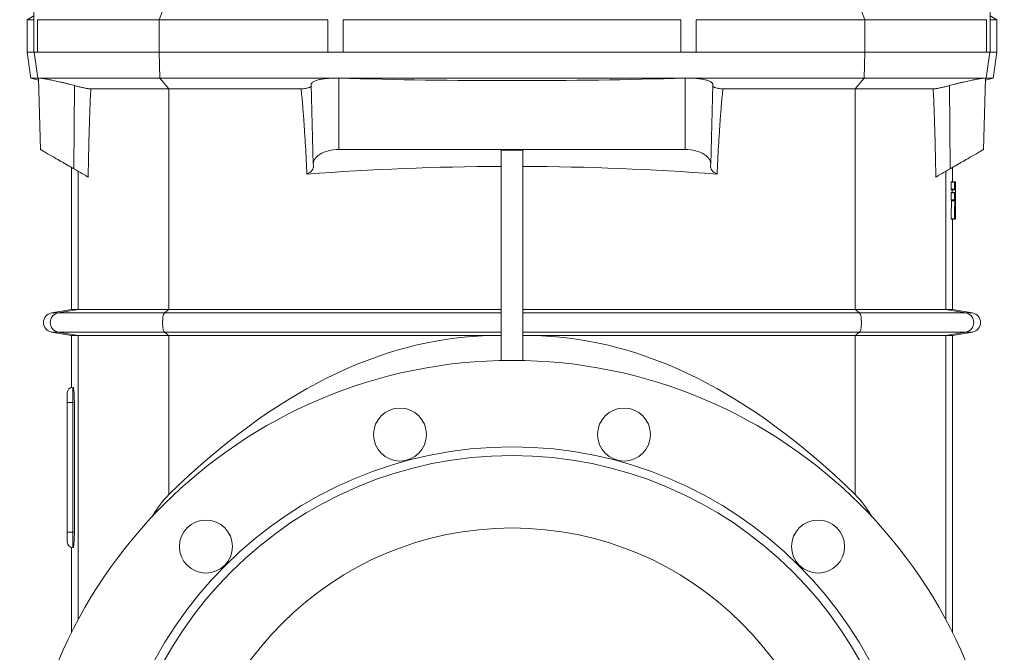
# Model space of a CAD drawing. Header units: millimetres. Extents: x -542 to 561, y 3 to 1490.
# Tile 7 of 8: x 106 to 561, y 892 to 1184. Entities that reach past the tile are written whole.
import ezdxf

# ---------------------------------------------------------------- set-up
doc = ezdxf.new("R2010")
doc.units = ezdxf.units.MM

msp = doc.modelspace()

# ---------------------------------------------------------------- linework, layer by layer
at = {"color": 7, "linetype": 'Continuous', "lineweight": 15}
for p, q in [((112.47, 1202.34), (112.47, 1169.34)), ((554.47, 1169.34), (554.47, 1202.34)), ((112.47, 1186.07), (109.47, 1184.34)), ((109.47, 1184.34), (109.47, 1169.34)), ((112.47, 1184.34), (109.47, 1184.34)), ((170.36, 1184.34), (114.14, 1184.34)), ((114.14, 1184.34), (114.14, 1169.34)), ((248.31, 1184.34), (170.36, 1184.34)), ((248.31, 1169.34), (248.31, 1184.34)), ((411.52, 1184.34), (255.42, 1184.34)), ((255.42, 1184.34), (255.42, 1169.34)), ((411.52, 1169.34), (411.52, 1184.34)), ((418.63, 1184.34), (418.63, 1169.34)), ((496.58, 1184.34), (418.63, 1184.34)), ((552.8, 1184.34), (496.58, 1184.34)), ((552.8, 1169.34), (552.8, 1184.34)), ((557.47, 1184.34), (554.47, 1186.07)), ((557.47, 1184.34), (554.47, 1184.34)), ((557.47, 1169.34), (557.47, 1184.34)), ((109.47, 1169.34), (111.16, 1157.34)), ((112.47, 1169.34), (109.47, 1169.34)), ((112.47, 1169.34), (114.14, 1169.34)), ((170.36, 1169.34), (114.14, 1169.34)), ((248.31, 1169.34), (170.36, 1169.34)), ((248.31, 1169.34), (255.42, 1169.34)), ((411.52, 1169.34), (255.42, 1169.34)), ((411.52, 1169.34), (418.63, 1169.34)), ((496.58, 1169.34), (418.63, 1169.34)), ((496.58, 1169.34), (552.8, 1169.34)), ((552.8, 1169.34), (554.47, 1169.34)), ((557.47, 1169.34), (554.47, 1169.34)), ((555.78, 1157.34), (557.47, 1169.34)), ((111.16, 1157.34), (114.68, 1156.4)), ((111.16, 1157.34), (114.33, 1157.34)), ((114.88, 1157.34), (114.33, 1157.34)), ((114.65, 1157.29), (115.52, 1124.34)), ((170.73, 1157.34), (114.88, 1157.34)), ((252.05, 1157.34), (170.73, 1157.34)), ((414.89, 1157.34), (252.05, 1157.34)), ((252.05, 1157.34), (253.47, 1157.32)), ((414.89, 1157.34), (413.47, 1157.32)), ((414.89, 1157.34), (496.21, 1157.34)), ((496.21, 1157.34), (552.06, 1157.34)), ((551.42, 1124.34), (552.29, 1157.29)), ((552.06, 1157.34), (552.61, 1157.34)), ((552.26, 1156.4), (555.78, 1157.34)), ((555.78, 1157.34), (552.61, 1157.34)), ((174.88, 1152.3), (138.83, 1152.3)), ((235.94, 1152.3), (174.88, 1152.3)), ((240.66, 1154.3), (241.63, 1117.4)), ((425.31, 1117.4), (426.28, 1154.3)), ((431, 1152.3), (492.06, 1152.3)), ((492.06, 1152.3), (528.11, 1152.3)), ((413.47, 1124.34), (253.47, 1124.34)), ((328.47, 1124.04), (338.47, 1124.04)), ((328.47, 1124.04), (328.47, 1026.79)), ((338.47, 1124.04), (338.47, 1026.79)), ((129.97, 1116), (129.97, 1050.41)), ((536.97, 1109.34), (536.97, 1116)), ((536.44, 1109.16), (536.44, 1105.92)), ((536.44, 1109.16), (537.94, 1109.16)), ((536.44, 1105.92), (537.94, 1105.92)), ((536.45, 1109.34), (537.95, 1109.34)), ((536.45, 1105.74), (537.95, 1105.74)), ((537.94, 1109.16), (537.94, 1105.92)), ((537.95, 1109.34), (538.43, 1109.34)), ((537.95, 1105.74), (538.37, 1105.74)), ((536.44, 1104.23), (536.44, 1100.99)), ((536.44, 1104.23), (537.94, 1104.23)), ((536.45, 1104.41), (537.95, 1104.41)), ((536.88, 1105.63), (536.89, 1104.41)), ((536.88, 1105.63), (538.38, 1105.63)), ((537.94, 1104.23), (537.94, 1100.99)), ((537.95, 1104.41), (538.35, 1104.41)), ((536.44, 1100.99), (537.94, 1100.99)), ((536.45, 1100.81), (537.95, 1100.81)), ((536.58, 1100.57), (538.08, 1100.57)), ((537.95, 1100.81), (538.07, 1100.81)), ((538.21, 1098.16), (538.31, 1098.16)), ((538.22, 1097.91), (538.31, 1097.91)), ((538.47, 1092.06), (538.47, 1097.77)), ((536.38, 1092.31), (537.88, 1092.31)), ((536.39, 1092.06), (537.89, 1092.06)), ((536.97, 1050.41), (536.97, 1092.06)), ((537.89, 1092.06), (538.09, 1092.06)), ((538.1, 1092.17), (538.38, 1092.17)), ((538.14, 1092.06), (538.39, 1092.06)), ((538.15, 1094.58), (538.35, 1094.58)), ((538.15, 1094.47), (538.36, 1094.47)), ((538.39, 1092.06), (538.45, 1092.06)), ((538.47, 1092.06), (538.47, 1092.06)), ((129.97, 1050.41), (120.69, 1048.77)), ((129.97, 1050.41), (132.95, 1050.41)), ((132.95, 1050.41), (174.88, 1050.41)), ((174.88, 1050.41), (328.47, 1050.41)), ((338.47, 1050.41), (492.06, 1050.41)), ((533.99, 1050.41), (492.06, 1050.41)), ((536.97, 1050.41), (533.99, 1050.41)), ((546.25, 1048.77), (536.97, 1050.41)), ((120.69, 1039.91), (129.97, 1038.27)), ((129.97, 1038.27), (129.97, 1014.29)), ((132.95, 1038.27), (129.97, 1038.27)), ((174.88, 1038.27), (132.95, 1038.27)), ((322.2, 1038.27), (174.88, 1038.27)), ((344.74, 1038.27), (492.06, 1038.27)), ((492.06, 1038.27), (533.99, 1038.27)), ((533.99, 1038.27), (536.97, 1038.27)), ((536.97, 1038.27), (546.25, 1039.91)), ((536.97, 901.05), (536.97, 1038.27)), ((127.97, 1011.84), (127.97, 1007.34)), ((130.66, 1014.34), (130.47, 1014.34)), ((127.97, 1007.34), (127.97, 947.34)), ((131.23, 1007.34), (131.23, 947.34)), ((127.97, 947.34), (127.97, 942.84)), ((129.97, 940.39), (129.97, 901.05)), ((130.66, 940.34), (130.47, 940.34))]:
    msp.add_line(p, q, dxfattribs=at)
at = {"color": 8, "linetype": 'Continuous', "lineweight": 0}
for p, q in [((170.36, 1184.34), (173.16, 1191.68)), ((496.58, 1184.34), (493.78, 1191.68)), ((170.36, 1184.34), (170.36, 1169.34)), ((496.58, 1184.34), (496.58, 1169.34)), ((114.33, 1157.34), (112.66, 1169.34)), ((170.73, 1157.34), (170.36, 1169.34)), ((496.21, 1157.34), (496.58, 1169.34)), ((552.61, 1157.34), (554.28, 1169.34)), ((114.65, 1157.26), (114.33, 1157.34)), ((174.88, 1152.3), (170.73, 1157.34)), ((253.47, 1124.34), (253.47, 1157.32)), ((413.47, 1124.34), (413.47, 1157.32)), ((492.06, 1152.3), (496.21, 1157.34)), ((552.29, 1157.26), (552.61, 1157.34)), ((130.95, 1115.43), (131.25, 1153.88)), ((174.88, 1050.41), (174.88, 1152.3)), ((492.06, 1050.41), (492.06, 1152.3)), ((535.99, 1115.43), (535.69, 1153.88)), ((132.95, 1050.41), (132.95, 1114.28)), ((533.99, 1050.41), (533.99, 1114.28)), ((120.69, 1048.77), (123.77, 1048.77)), ((123.77, 1048.77), (132.95, 1050.41)), ((123.77, 1048.77), (172.83, 1048.77)), ((172.83, 1048.77), (174.88, 1050.41)), ((172.83, 1048.77), (328.47, 1048.77)), ((338.47, 1048.77), (494.11, 1048.77)), ((494.11, 1048.77), (492.06, 1050.41)), ((543.17, 1048.77), (494.11, 1048.77)), ((543.17, 1048.77), (533.99, 1050.41)), ((546.25, 1048.77), (543.17, 1048.77)), ((120.69, 1039.91), (123.77, 1039.91)), ((123.77, 1039.91), (172.83, 1039.91)), ((132.95, 1038.27), (123.77, 1039.91)), ((132.95, 906.81), (132.95, 1038.27)), ((172.83, 1039.91), (328.47, 1039.91)), ((174.88, 1038.27), (172.83, 1039.91)), ((174.88, 964.79), (174.88, 1038.27)), ((338.47, 1039.91), (494.11, 1039.91)), ((492.06, 1038.27), (494.11, 1039.91)), ((492.06, 964.79), (492.06, 1038.27)), ((543.17, 1039.91), (494.11, 1039.91)), ((533.99, 1038.27), (543.17, 1039.91)), ((533.99, 906.81), (533.99, 1038.27)), ((546.25, 1039.91), (543.17, 1039.91)), ((130.47, 1007.34), (130.47, 1014.34)), ((130.47, 1007.34), (127.97, 1007.34)), ((130.47, 947.34), (130.47, 1007.34)), ((131.23, 1007.34), (130.47, 1007.34)), ((130.47, 947.34), (127.97, 947.34)), ((130.47, 940.34), (130.47, 947.34)), ((131.23, 947.34), (130.47, 947.34))]:
    msp.add_line(p, q, dxfattribs=at)
at = {"color": 7, "linetype": 'Continuous', "lineweight": 15, "flags": 128}
for points in [[(115.52, 1124.34), (115.53, 1124.34), (115.59, 1124.3), (115.69, 1124.24), (115.85, 1124.15), (116.04, 1124.04), (116.29, 1123.9), (116.58, 1123.73), (116.91, 1123.54), (117.28, 1123.32), (117.69, 1123.09), (118.14, 1122.83), (118.63, 1122.54), (119.16, 1122.24), (119.71, 1121.92), (120.3, 1121.58), (120.91, 1121.23), (121.56, 1120.86), (122.22, 1120.47), (122.9, 1120.08), (123.61, 1119.67), (124.32, 1119.26), (125.05, 1118.84), (125.79, 1118.41), (126.53, 1117.98), (127.28, 1117.55), (128.03, 1117.12), (128.77, 1116.69), (129.51, 1116.27), (130.24, 1115.84), (130.95, 1115.43)], [(551.42, 1124.34), (551.41, 1124.34), (551.35, 1124.3), (551.25, 1124.24), (551.09, 1124.15), (550.9, 1124.04), (550.65, 1123.9), (550.36, 1123.73), (550.03, 1123.54), (549.66, 1123.32), (549.25, 1123.09), (548.8, 1122.83), (548.31, 1122.54), (547.78, 1122.24), (547.23, 1121.92), (546.64, 1121.58), (546.03, 1121.23), (545.38, 1120.86), (544.72, 1120.47), (544.04, 1120.08), (543.33, 1119.67), (542.62, 1119.26), (541.89, 1118.84), (541.15, 1118.41), (540.41, 1117.98), (539.66, 1117.55), (538.91, 1117.12), (538.17, 1116.69), (537.43, 1116.27), (536.7, 1115.84), (535.99, 1115.43)], [(130.95, 1115.43), (131.56, 1115.08), (132.17, 1114.73), (132.79, 1114.37), (133.42, 1114.01), (134.04, 1113.65), (134.67, 1113.29), (135.28, 1112.93), (135.89, 1112.58), (136.48, 1112.24), (137.05, 1111.91), (137.61, 1111.59)], [(535.99, 1115.43), (535.38, 1115.08), (534.77, 1114.73), (534.15, 1114.37), (533.52, 1114.01), (532.9, 1113.65), (532.27, 1113.29), (531.66, 1112.93), (531.05, 1112.58), (530.46, 1112.24), (529.89, 1111.91), (529.33, 1111.59)]]:
    msp.add_lwpolyline(points, dxfattribs=at)
at = {"color": 8, "linetype": 'Continuous', "lineweight": 0, "flags": 128}
for points in [[(172.83, 1039.91), (172.72, 1040.03), (172.62, 1040.19), (172.52, 1040.41), (172.43, 1040.68), (172.34, 1041), (172.26, 1041.35), (172.19, 1041.75), (172.14, 1042.17), (172.09, 1042.63), (172.05, 1043.1), (172.03, 1043.59), (172.01, 1044.09), (172.01, 1044.59), (172.03, 1045.09), (172.05, 1045.58), (172.09, 1046.06), (172.14, 1046.51), (172.19, 1046.94), (172.26, 1047.33), (172.34, 1047.69), (172.43, 1048), (172.52, 1048.27), (172.62, 1048.49), (172.72, 1048.66), (172.83, 1048.77)], [(494.11, 1039.91), (494.22, 1040.03), (494.32, 1040.19), (494.42, 1040.41), (494.51, 1040.68), (494.6, 1041), (494.68, 1041.35), (494.75, 1041.75), (494.8, 1042.17), (494.85, 1042.63), (494.89, 1043.1), (494.91, 1043.59), (494.93, 1044.09), (494.93, 1044.59), (494.91, 1045.09), (494.89, 1045.58), (494.85, 1046.06), (494.8, 1046.51), (494.75, 1046.94), (494.68, 1047.33), (494.6, 1047.69), (494.51, 1048), (494.42, 1048.27), (494.32, 1048.49), (494.22, 1048.66), (494.11, 1048.77)]]:
    msp.add_lwpolyline(points, dxfattribs=at)
at = {"color": 7, "linetype": 'Continuous', "lineweight": 15}
for centre, radius in [((333.47, 799.34), 227.5), ((281.71, 992.53), 12.25), ((385.23, 992.53), 12.25), ((333.47, 799.34), 187.5), ((333.47, 799.34), 183.5), ((192.05, 940.76), 12.25), ((474.89, 940.76), 12.25), ((333.47, 799.34), 150)]:
    msp.add_circle(centre, radius, dxfattribs=at)
for centre, radius, start, end in [((121.47, 1044.34), 4.5, 100, 260), ((545.47, 1044.34), 4.5, 280, 80), ((130.47, 1011.84), 2.5, 90, 180), ((130.47, 942.84), 2.5, 180, 270)]:
    msp.add_arc(centre, radius, start, end, dxfattribs=at)
at = {"color": 8, "linetype": 'Continuous', "lineweight": 0}
for centre, start, end in [((124.59, 1044.34), 100.4856, 259.5144), ((542.35, 1044.34), 280.4856, 79.5144)]:
    msp.add_arc(centre, 4.51, start, end, dxfattribs=at)
at = {"color": 7, "linetype": 'Continuous', "lineweight": 15}
for centre, major_axis, ratio, start_param, end_param in [((253.47, 1117.5), (11.84, 0), 0.577416, 1.570796, 3.226763), ((413.47, 1117.5), (11.84, 0), 0.577416, 6.198015, 7.853982), ((233.63, 1116.53), (8.07, 0), 0.577416, 5.397278, 6.368356), ((333.47, 701.13), (719.5, 0), 0.57735, 1.577746, 1.702849), ((333.47, 701.13), (719.5, 0), 0.57735, 1.438743, 1.563847), ((433.31, 1116.53), (8.07, 0), 0.577416, 3.056422, 4.0275), ((333.47, -2207.24), (-6.76, 3245.58), 0.221676, 0.006264, 0.212844), ((333.47, -2207.24), (6.76, 3245.58), 0.221676, 6.070341, 6.276921), ((186.89, 724.52), (-0.51, 245.84), 0.221676, 0.212844, 0.357843), ((480.05, 724.52), (0.51, 245.84), 0.221676, 5.925342, 6.070341)]:
    msp.add_ellipse(centre, major_axis=major_axis, ratio=ratio, start_param=start_param, end_param=end_param, dxfattribs=at)
for points, knots in [([(114.68, 1157.29), (114.67, 1157.3), (114.65, 1157.32), (114.73, 1157.34), (114.83, 1157.34), (114.88, 1157.34)], [0, 0, 0, 0, 0.24929, 0.623644, 1, 1, 1, 1]), ([(114.88, 1157.34), (114.97, 1157.34), (115.14, 1157.34), (115.55, 1157.29), (116.11, 1157.22), (116.83, 1157.12), (117.68, 1156.98), (118.64, 1156.8), (119.71, 1156.6), (120.87, 1156.37), (122.12, 1156.11), (123.43, 1155.83), (124.8, 1155.52), (126.21, 1155.19), (127.64, 1154.84), (128.97, 1154.5), (130.17, 1154.18), (130.89, 1153.98), (131.25, 1153.88)], [0, 0, 0, 0, 0.054847, 0.109693, 0.173614, 0.237737, 0.301662, 0.36603, 0.4306, 0.494975, 0.56053, 0.626287, 0.69185, 0.759053, 0.826463, 0.893672, 0.946836, 1, 1, 1, 1]), ([(240.68, 1154.3), (240.68, 1154.35), (240.65, 1154.53), (240.79, 1154.84), (241.09, 1155.21), (241.57, 1155.57), (242.21, 1155.91), (243, 1156.22), (243.93, 1156.49), (244.99, 1156.74), (246.14, 1156.94), (247.39, 1157.1), (248.7, 1157.23), (249.93, 1157.3), (251.05, 1157.34), (251.72, 1157.34), (252.05, 1157.34)], [0, 0, 0, 0, 0.03115, 0.111224, 0.191043, 0.271047, 0.35131, 0.431301, 0.509789, 0.588538, 0.667012, 0.742883, 0.819006, 0.894869, 0.947435, 1, 1, 1, 1]), ([(253.47, 1157.32), (280.13, 1156.54), (306.8, 1156.15), (360.14, 1156.15), (386.81, 1156.54), (413.47, 1157.32)], [0, 0, 0, 0, 0.5, 0.5, 1, 1, 1, 1]), ([(426.27, 1154.3), (426.27, 1154.31), (426.29, 1154.43), (426.23, 1154.64), (426.09, 1154.93), (425.84, 1155.21), (425.5, 1155.48), (425.07, 1155.74), (424.54, 1155.98), (423.93, 1156.21), (423.25, 1156.42), (422.51, 1156.61), (421.68, 1156.79), (420.8, 1156.94), (419.88, 1157.06), (418.92, 1157.17), (417.91, 1157.25), (416.9, 1157.3), (415.89, 1157.34), (415.22, 1157.34), (414.89, 1157.34)], [0, 0, 0, 0, 0.0104, 0.069484, 0.130261, 0.191038, 0.250213, 0.309387, 0.370346, 0.431304, 0.489334, 0.547363, 0.607196, 0.667027, 0.723132, 0.779235, 0.837066, 0.894896, 0.947275, 1, 1, 1, 1]), ([(552.06, 1157.34), (551.97, 1157.34), (551.8, 1157.34), (551.39, 1157.29), (550.83, 1157.22), (550.11, 1157.12), (549.26, 1156.98), (548.3, 1156.8), (547.23, 1156.6), (546.07, 1156.37), (544.82, 1156.11), (543.51, 1155.83), (542.14, 1155.52), (540.73, 1155.19), (539.3, 1154.84), (537.97, 1154.5), (536.77, 1154.18), (536.05, 1153.98), (535.69, 1153.88)], [0, 0, 0, 0, 0.054847, 0.109693, 0.173614, 0.237737, 0.301662, 0.36603, 0.4306, 0.494975, 0.56053, 0.626287, 0.69185, 0.759053, 0.826463, 0.893672, 0.946836, 1, 1, 1, 1]), ([(552.26, 1157.29), (552.27, 1157.3), (552.29, 1157.32), (552.21, 1157.34), (552.11, 1157.34), (552.06, 1157.34)], [0, 0, 0, 0, 0.24929, 0.623644, 1, 1, 1, 1]), ([(131.25, 1153.88), (131.6, 1153.79), (132.28, 1153.6), (133.27, 1153.35), (134.18, 1153.13), (134.99, 1152.95), (135.78, 1152.78), (136.54, 1152.63), (137.25, 1152.51), (137.87, 1152.41), (138.4, 1152.34), (138.69, 1152.32), (138.83, 1152.3)], [0, 0, 0, 0, 0.12923, 0.258455, 0.357433, 0.456735, 0.555694, 0.652514, 0.749661, 0.846459, 0.923231, 1, 1, 1, 1]), ([(137.61, 1111.59), (137.7, 1116.31), (137.85, 1123.24), (138.08, 1132.39), (138.26, 1138.3), (138.42, 1143.46), (138.59, 1147.89), (138.75, 1150.83), (138.83, 1152.3)], [0, 0, 0, 0, 0.3472097, 0.51035, 0.6734892, 0.7823367, 0.8911822, 1, 1, 1, 1]), ([(235.94, 1152.3), (236.3, 1152.33), (237.03, 1152.38), (238.01, 1152.52), (238.87, 1152.7), (239.59, 1152.91), (240.14, 1153.17), (240.53, 1153.44), (240.63, 1153.63), (240.68, 1153.72)], [0, 0, 0, 0, 0.143338, 0.286691, 0.430112, 0.573554, 0.720159, 0.866784, 1, 1, 1, 1]), ([(235.94, 1152.3), (236.08, 1151.17), (236.36, 1148.9), (236.78, 1144.36), (237.22, 1138.8), (237.66, 1132.23), (238.18, 1123.65), (238.51, 1117.21), (238.73, 1112.92)], [0, 0, 0, 0, 0.086679, 0.173366, 0.346915, 0.510174, 0.673435, 1, 1, 1, 1]), ([(431, 1152.3), (430.64, 1152.33), (429.91, 1152.38), (428.93, 1152.52), (428.07, 1152.7), (427.35, 1152.91), (426.8, 1153.17), (426.41, 1153.44), (426.31, 1153.63), (426.26, 1153.72)], [0, 0, 0, 0, 0.143338, 0.286691, 0.430112, 0.573554, 0.720159, 0.866784, 1, 1, 1, 1]), ([(431, 1152.3), (430.86, 1151.17), (430.58, 1148.9), (430.16, 1144.36), (429.72, 1138.8), (429.28, 1132.23), (428.76, 1123.65), (428.43, 1117.21), (428.21, 1112.92)], [0, 0, 0, 0, 0.086679, 0.173366, 0.346915, 0.510174, 0.673435, 1, 1, 1, 1]), ([(535.69, 1153.88), (535.34, 1153.79), (534.66, 1153.6), (533.67, 1153.35), (532.76, 1153.13), (531.95, 1152.95), (531.16, 1152.78), (530.4, 1152.63), (529.69, 1152.51), (529.07, 1152.41), (528.54, 1152.34), (528.25, 1152.32), (528.11, 1152.3)], [0, 0, 0, 0, 0.12923, 0.258455, 0.357433, 0.456735, 0.555694, 0.652514, 0.749661, 0.846459, 0.923231, 1, 1, 1, 1]), ([(529.33, 1111.59), (529.23, 1116.31), (529.09, 1123.24), (528.86, 1132.39), (528.68, 1138.3), (528.52, 1143.46), (528.35, 1147.89), (528.19, 1150.83), (528.11, 1152.3)], [0, 0, 0, 0, 0.3472097, 0.51035, 0.6734892, 0.7823367, 0.8911822, 1, 1, 1, 1]), ([(536.45, 1109.34), (536.45, 1109.34), (536.45, 1109.34), (536.45, 1109.32), (536.44, 1109.31), (536.44, 1109.26), (536.44, 1109.21), (536.44, 1109.16)], [0, 0, 0, 0, 0.25, 0.25, 0.5, 0.5, 1, 1, 1, 1]), ([(536.44, 1105.92), (536.44, 1105.9), (536.44, 1105.87), (536.44, 1105.83), (536.44, 1105.81), (536.45, 1105.76), (536.45, 1105.74), (536.45, 1105.74)], [0, 0, 0, 0, 0.25, 0.25, 0.5, 0.5, 1, 1, 1, 1]), ([(537.95, 1109.34), (537.95, 1109.34), (537.95, 1109.34), (537.94, 1109.32), (537.94, 1109.29), (537.94, 1109.26), (537.94, 1109.23), (537.94, 1109.2), (537.94, 1109.17), (537.94, 1109.16)], [0, 0, 0, 0, 0.170804, 0.333857, 0.500564, 0.624126, 0.750465, 0.873276, 1, 1, 1, 1]), ([(537.94, 1105.92), (537.94, 1105.91), (537.94, 1105.88), (537.94, 1105.83), (537.94, 1105.8), (537.94, 1105.77), (537.94, 1105.76), (537.95, 1105.74), (537.95, 1105.74), (537.95, 1105.74)], [0, 0, 0, 0, 0.169956, 0.332415, 0.498905, 0.62259, 0.749293, 0.872632, 1, 1, 1, 1]), ([(538.37, 1105.74), (538.37, 1105.74), (538.37, 1105.74), (538.38, 1105.73), (538.38, 1105.71), (538.38, 1105.68), (538.38, 1105.65), (538.38, 1105.63)], [0, 0, 0, 0, 0.170736, 0.335662, 0.500931, 0.748641, 1, 1, 1, 1]), ([(538.43, 1109.23), (538.43, 1109.24), (538.43, 1109.26), (538.43, 1109.29), (538.43, 1109.32), (538.43, 1109.34), (538.43, 1109.34), (538.43, 1109.34)], [0, 0, 0, 0, 0.170066, 0.334554, 0.499668, 0.747712, 1, 1, 1, 1]), ([(536.45, 1104.41), (536.45, 1104.41), (536.45, 1104.41), (536.45, 1104.39), (536.44, 1104.38), (536.44, 1104.33), (536.44, 1104.28), (536.44, 1104.23)], [0, 0, 0, 0, 0.25, 0.25, 0.5, 0.5, 1, 1, 1, 1]), ([(537.95, 1104.41), (537.95, 1104.41), (537.95, 1104.41), (537.94, 1104.39), (537.94, 1104.37), (537.94, 1104.33), (537.94, 1104.3), (537.94, 1104.27), (537.94, 1104.25), (537.94, 1104.23)], [0, 0, 0, 0, 0.170804, 0.333857, 0.500564, 0.624126, 0.750465, 0.873276, 1, 1, 1, 1]), ([(538.35, 1104.3), (538.35, 1104.31), (538.35, 1104.34), (538.35, 1104.36), (538.35, 1104.39), (538.35, 1104.41), (538.35, 1104.41), (538.35, 1104.41)], [0, 0, 0, 0, 0.170066, 0.334554, 0.499668, 0.747712, 1, 1, 1, 1]), ([(536.44, 1100.99), (536.44, 1100.97), (536.44, 1100.95), (536.44, 1100.9), (536.44, 1100.88), (536.45, 1100.83), (536.45, 1100.81), (536.45, 1100.81)], [0, 0, 0, 0, 0.25, 0.25, 0.5, 0.5, 1, 1, 1, 1]), ([(536.57, 1100.81), (536.57, 1100.81), (536.57, 1100.81), (536.58, 1100.78), (536.58, 1100.76), (536.58, 1100.69), (536.58, 1100.62), (536.58, 1100.57)], [0, 0, 0, 0, 0.25, 0.25, 0.5, 0.5, 1, 1, 1, 1]), ([(537.94, 1100.99), (537.94, 1100.98), (537.94, 1100.95), (537.94, 1100.9), (537.94, 1100.87), (537.94, 1100.84), (537.94, 1100.83), (537.95, 1100.82), (537.95, 1100.81), (537.95, 1100.81)], [0, 0, 0, 0, 0.169956, 0.332415, 0.498905, 0.62259, 0.749293, 0.872632, 1, 1, 1, 1]), ([(538.07, 1100.81), (538.07, 1100.81), (538.07, 1100.81), (538.07, 1100.79), (538.08, 1100.74), (538.08, 1100.67), (538.08, 1100.61), (538.08, 1100.58), (538.08, 1100.57)], [0, 0, 0, 0, 0.1274279, 0.2515187, 0.5007851, 0.7494901, 0.8727157, 1, 1, 1, 1]), ([(538.22, 1097.91), (538.22, 1097.91), (538.22, 1097.94), (538.21, 1098.02), (538.21, 1098.05), (538.21, 1098.1), (538.21, 1098.13), (538.21, 1098.16)], [0, 0, 0, 0, 0.5, 0.5, 0.75, 0.75, 1, 1, 1, 1]), ([(538.26, 1100.95), (538.26, 1100.98), (538.26, 1101.01), (538.26, 1101.05), (538.26, 1101.06), (538.27, 1101.06), (538.27, 1101.05), (538.27, 1101.01), (538.27, 1100.98), (538.27, 1100.95)], [0, 0, 0, 0, 0.25, 0.25, 0.5, 0.5, 0.75, 0.75, 1, 1, 1, 1]), ([(538.31, 1098.16), (538.31, 1098.11), (538.31, 1098.04), (538.31, 1097.97), (538.31, 1097.95), (538.31, 1097.92), (538.31, 1097.91), (538.31, 1097.91)], [0, 0, 0, 0, 0.5, 0.5, 0.75, 0.75, 1, 1, 1, 1]), ([(538.47, 1097.8), (538.47, 1097.79), (538.47, 1097.77), (538.47, 1097.77), (538.47, 1097.77), (538.47, 1097.8), (538.47, 1097.83), (538.47, 1097.86), (538.47, 1097.88)], [0, 0, 0, 0, 0.165704, 0.333727, 0.49945, 0.66731, 0.831052, 1, 1, 1, 1]), ([(536.38, 1092.31), (536.38, 1092.28), (536.38, 1092.25), (536.38, 1092.2), (536.38, 1092.17), (536.38, 1092.09), (536.39, 1092.06), (536.39, 1092.06)], [0, 0, 0, 0, 0.25, 0.25, 0.5, 0.5, 1, 1, 1, 1]), ([(537.88, 1092.31), (537.88, 1092.3), (537.88, 1092.27), (537.88, 1092.21), (537.88, 1092.14), (537.88, 1092.09), (537.89, 1092.07), (537.89, 1092.06), (537.89, 1092.06)], [0, 0, 0, 0, 0.126827, 0.25036, 0.499066, 0.748332, 0.872113, 1, 1, 1, 1]), ([(538.09, 1092.06), (538.09, 1092.06), (538.09, 1092.06), (538.09, 1092.08), (538.1, 1092.09), (538.1, 1092.13), (538.1, 1092.16), (538.1, 1092.17)], [0, 0, 0, 0, 0.1707364, 0.3356615, 0.5009306, 0.7486409, 1, 1, 1, 1]), ([(538.15, 1094.47), (538.15, 1094.48), (538.15, 1094.5), (538.15, 1094.53), (538.15, 1094.56), (538.15, 1094.58), (538.15, 1094.58), (538.15, 1094.58)], [0, 0, 0, 0, 0.1700662, 0.3345544, 0.4996681, 0.7477116, 1, 1, 1, 1]), ([(538.35, 1094.58), (538.35, 1094.58), (538.36, 1094.58), (538.36, 1094.57), (538.36, 1094.55), (538.36, 1094.52), (538.36, 1094.49), (538.36, 1094.47)], [0, 0, 0, 0, 0.1707364, 0.3356615, 0.5009306, 0.7486409, 1, 1, 1, 1]), ([(538.38, 1092.17), (538.38, 1092.16), (538.38, 1092.14), (538.39, 1092.11), (538.39, 1092.09), (538.39, 1092.07), (538.39, 1092.06), (538.39, 1092.06)], [0, 0, 0, 0, 0.1700662, 0.3345544, 0.4996681, 0.7477116, 1, 1, 1, 1]), ([(538.45, 1092.06), (538.45, 1092.06), (538.45, 1092.07), (538.45, 1092.09), (538.45, 1092.14), (538.45, 1092.21), (538.45, 1092.27), (538.45, 1092.3), (538.45, 1092.31)], [0, 0, 0, 0, 0.1274279, 0.2515187, 0.5007851, 0.7494901, 0.8727157, 1, 1, 1, 1]), ([(538.46, 1092.17), (538.46, 1092.16), (538.46, 1092.14), (538.47, 1092.11), (538.47, 1092.09), (538.47, 1092.07), (538.47, 1092.06), (538.47, 1092.06)], [0, 0, 0, 0, 0.170066, 0.334554, 0.499668, 0.747712, 1, 1, 1, 1]), ([(130.66, 1014.34), (130.69, 1014.34), (130.73, 1014.3), (130.78, 1014.16), (130.79, 1014.11), (130.83, 1013.98), (130.84, 1013.9), (130.89, 1013.64), (130.93, 1013.42), (130.99, 1012.91), (131.02, 1012.62), (131.07, 1011.97), (131.1, 1011.62), (131.13, 1011.05), (131.15, 1010.85), (131.17, 1010.45), (131.17, 1010.24), (131.2, 1009.61), (131.21, 1009.17), (131.23, 1008.26), (131.23, 1007.81), (131.23, 1007.34)], [0, 0, 0, 0, 0.125, 0.125, 0.1875, 0.1875, 0.25, 0.25, 0.375, 0.375, 0.5, 0.5, 0.625, 0.625, 0.6875, 0.6875, 0.75, 0.75, 0.875, 0.875, 1, 1, 1, 1]), ([(131.23, 947.34), (131.23, 946.88), (131.23, 946.42), (131.22, 945.75), (131.21, 945.53), (131.2, 945.09), (131.19, 944.87), (131.17, 944.24), (131.15, 943.83), (131.1, 943.07), (131.07, 942.71), (131.02, 942.07), (130.99, 941.78), (130.94, 941.4), (130.93, 941.28), (130.89, 941.06), (130.86, 940.87), (130.83, 940.71), (130.79, 940.58), (130.78, 940.52), (130.73, 940.39), (130.69, 940.34), (130.66, 940.34)], [0, 0, 0, 0, 0.125, 0.125, 0.1875, 0.1875, 0.25, 0.25, 0.375, 0.375, 0.5, 0.5, 0.625, 0.625, 0.6875, 0.6875, 0.75, 0.8125, 0.8125, 0.875, 0.875, 1, 1, 1, 1])]:
    msp.add_open_spline(points, degree=3, knots=knots, dxfattribs=at)
for points in [[(536.87, 1105.74), (536.88, 1105.74), (536.88, 1105.7), (536.88, 1105.63)], [(538.47, 1097.88), (538.47, 1101.66), (538.46, 1105.45), (538.43, 1109.23)], [(538.45, 1092.31), (538.43, 1096.31), (538.4, 1100.31), (538.35, 1104.3)], [(538.38, 1105.63), (538.43, 1101.15), (538.45, 1096.66), (538.46, 1092.17)], [(536.58, 1100.57), (536.52, 1097.81), (536.45, 1095.06), (536.38, 1092.31)], [(538.08, 1100.57), (538.02, 1097.81), (537.95, 1095.06), (537.88, 1092.31)], [(538.21, 1098.16), (538.23, 1099.09), (538.25, 1100.02), (538.26, 1100.95)], [(538.27, 1100.95), (538.29, 1100.02), (538.3, 1099.09), (538.31, 1098.16)], [(538.1, 1092.17), (538.11, 1092.94), (538.13, 1093.71), (538.15, 1094.47)], [(538.36, 1094.47), (538.37, 1093.71), (538.38, 1092.94), (538.38, 1092.17)], [(322.2, 1038.27), (324.29, 1038.27), (326.38, 1038.27), (328.47, 1038.27)], [(344.74, 1038.27), (342.65, 1038.27), (340.56, 1038.27), (338.47, 1038.27)]]:
    msp.add_open_spline(points, degree=3, dxfattribs=at)

doc.saveas('drawing.dxf')
